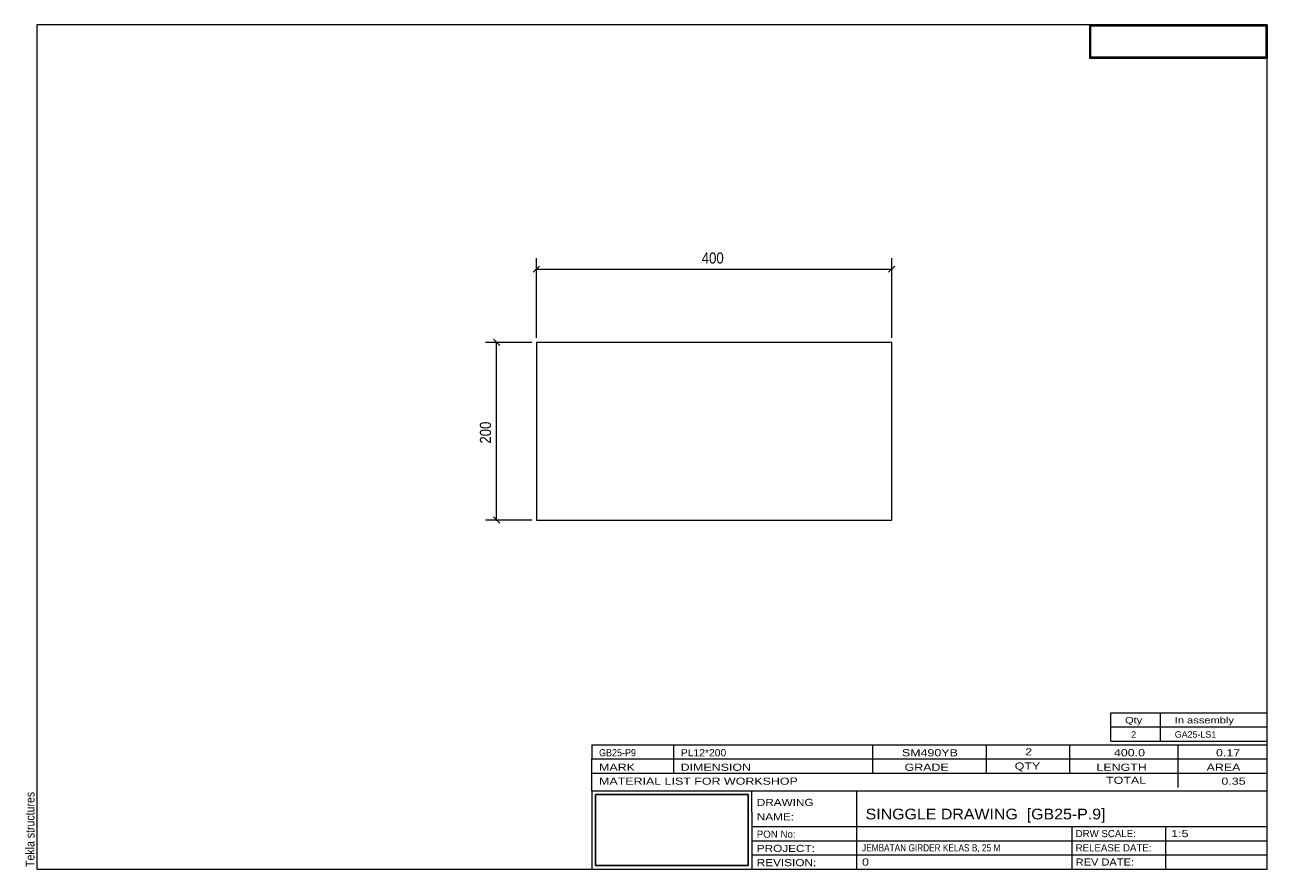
# Model space of a CAD drawing. Header units: millimetres. Extents: x 2 to 282, y 5 to 195.
import ezdxf

# ---------------------------------------------------------------- set-up
doc = ezdxf.new("R2010")
doc.units = ezdxf.units.MM
doc.linetypes.add('XKITLINE00', pattern=[0])
for name, color, linetype, lineweight in [('DrawingSheet', 5, 'Continuous', 0), ('OtherObjectType', 1, 'Continuous', 0), ('Part', 2, 'Continuous', 0), ('Z-DIMENSIONS', 1, 'Continuous', 0)]:
    doc.layers.add(name, color=color, linetype=linetype, lineweight=lineweight)
doc.styles.add('ARIAL', font='ARIAL.TTF')
doc.styles.add('ARIAL_NARROW', font='ARIALN.TTF')
picture_1 = doc.add_image_def('image1.jpg', size_in_pixel=(1304, 175))
picture_2 = doc.add_image_def('image2.jpg', size_in_pixel=(188, 71))

# ---------------------------------------------------------------- blocks, each defined once
blk = doc.blocks.new('*A1')
at = {"layer": 'Part', "linetype": 'XKITLINE00', "lineweight": 0}
for p, q in [((197.5, 123.54), (117.5, 123.54)), ((117.5, 123.54), (117.5, 83.54)), ((197.5, 83.54), (197.5, 123.54)), ((117.5, 83.54), (197.5, 83.54))]:
    blk.add_line(p, q, dxfattribs=at)
blk = doc.blocks.new('*A2')
at = {"layer": 'DrawingSheet', "linetype": 'XKITLINE00', "lineweight": 0}
for p, q in [((282, 195), (5, 195)), ((5, 195), (5, 5)), ((282, 5), (282, 195)), ((5, 5), (282, 5))]:
    blk.add_line(p, q, dxfattribs=at)
at = {"layer": 'DrawingSheet', "style": 'ARIAL', "width": 0.85}
blk.add_text('Tekla structures', height=2, rotation=90, dxfattribs=at).set_placement((4.5, 5.5))
blk = doc.blocks.new('*A3')
at = {"layer": 'OtherObjectType', "linetype": 'XKITLINE00', "lineweight": 0}
for p, q in [((242, 195), (282, 195)), ((242, 195), (242, 187.5)), ((282, 195), (282, 187.5)), ((242, 187.5), (282, 187.5))]:
    blk.add_line(p, q, dxfattribs=at)
image = blk.add_image(picture_1, insert=(242.25, 187.75), size_in_units=(39.5, 7))
blk = doc.blocks.new('*A4')
at = {"layer": 'OtherObjectType', "linetype": 'XKITLINE00', "lineweight": 0}
for p, q in [((246.8, 37), (246.8, 40.2)), ((246.8, 40.2), (282, 40.2)), ((258, 37), (258, 40.2)), ((282, 37), (282, 40.2)), ((246.8, 37), (282, 37)), ((246.8, 33.8), (246.8, 37)), ((258, 33.8), (258, 37)), ((282, 33.8), (282, 37)), ((246.8, 33.8), (282, 33.8))]:
    blk.add_line(p, q, dxfattribs=at)
at = {"layer": 'OtherObjectType', "style": 'ARIAL_NARROW'}
for s, width, p in [('Qty', 1.513248, (250, 37.8)), ('In assembly', 1.513248, (261.2, 37.8)), ('2', 1.211571, (251.38, 34.6)), ('GA25-LS1', 1.211571, (261.2, 34.6))]:
    blk.add_text(s, height=1.44, dxfattribs=dict(at, width=width)).set_placement(p)
blk = doc.blocks.new('*A5')
at = {"layer": 'OtherObjectType', "linetype": 'XKITLINE00', "lineweight": 0}
for p, q in [((130, 33), (282, 33)), ((130, 33), (130, 29.8)), ((130, 33), (282, 33)), ((148.4, 29.8), (148.4, 33)), ((193.2, 29.8), (193.2, 33)), ((218.8, 29.8), (218.8, 33)), ((237.6, 29.8), (237.6, 33)), ((262, 29.8), (262, 33)), ((282, 29.8), (282, 33)), ((130, 29.8), (282, 29.8)), ((130, 29.8), (282, 29.8)), ((130, 26.6), (130, 29.8)), ((148.4, 26.6), (148.4, 29.8)), ((193.2, 26.6), (193.2, 29.8)), ((218.8, 26.6), (218.8, 29.8)), ((237.6, 26.6), (237.6, 29.8)), ((262, 26.6), (262, 29.8)), ((282, 26.6), (282, 29.8)), ((130, 26.6), (282, 26.6)), ((130, 22.6), (130, 26.6)), ((262, 23.4), (262, 26.6)), ((282, 22.6), (282, 26.6)), ((130, 22.6), (130, 5)), ((130, 22.6), (282, 22.6)), ((166, 17.8), (166, 22.6)), ((189.6, 14.6), (189.6, 22.6)), ((282, 17.8), (282, 22.6)), ((166, 17.8), (166, 5)), ((282, 14.6), (282, 17.8)), ((166, 14.6), (282, 14.6)), ((189.6, 5), (189.6, 14.6)), ((238.13, 11.4), (238.13, 14.6)), ((259.2, 5), (259.2, 14.6)), ((282, 11.4), (282, 14.6)), ((166, 11.4), (282, 11.4)), ((238.13, 5), (238.13, 11.4)), ((282, 8.2), (282, 11.4)), ((166, 8.2), (282, 8.2)), ((282, 5), (282, 8.2)), ((130, 5), (282, 5)), ((160, 5), (282, 5))]:
    blk.add_line(p, q, dxfattribs=at)
at = {"layer": 'OtherObjectType', "style": 'ARIAL_NARROW'}
for s, height, width, p in [('GB25-P9', 1.6, 1.100501, (131.6, 30.4)), ('PL12*200', 1.6, 1.270501, (150, 30.4)), ('SM490YB', 1.6, 1.525501, (199.78, 30.4)), ('2', 1.6, 1.525501, (227.53, 30.6)), ('400.0', 1.6, 1.525501, (247.51, 30.4)), ('0.17', 1.6, 1.525501, (270.48, 30.4)), ('MARK', 1.6, 1.525501, (131.6, 27.13)), ('DIMENSION', 1.6, 1.525501, (149.97, 27.13)), ('GRADE', 1.6, 1.525501, (200.37, 27.13)), ('QTY', 1.6, 1.525501, (225.17, 27.4)), ('LENGTH', 1.6, 1.525501, (243.57, 27.13)), ('AREA', 1.6, 1.525501, (268.37, 27.13)), ('MATERIAL LIST FOR WORKSHOP', 1.6, 1.525501, (131.6, 24)), ('TOTAL', 1.6, 1.525501, (245.74, 24.2)), ('0.35', 1.6, 1.525501, (271.7, 24)), ('DRAWING', 1.6, 1.445, (167.1, 19.22)), ('NAME:', 1.6, 1.445, (167.1, 15.98)), ('SINGGLE DRAWING  [GB25-P.9]', 2.4, 1.304651, (191.6, 16.2)), ('PON No:', 1.6, 1.19, (167.1, 12.07)), ('DRW SCALE:', 1.6, 1.19, (238.88, 12.2)), ('1:5', 1.6, 1.525501, (260.4, 12.2)), ('PROJECT:', 1.6, 1.445, (167.1, 8.87)), ('JEMBATAN GIRDER KELAS B, 25 M', 1.6, 1.015501, (190.8, 9)), ('RELEASE DATE:', 1.6, 1.19, (238.88, 9)), ('REVISION:', 1.6, 1.445, (167.1, 5.67)), ('0', 1.6, 1.525501, (190.8, 5.8)), ('REV DATE:', 1.6, 1.36, (238.88, 5.8))]:
    blk.add_text(s, height=height, dxfattribs=dict(at, width=width)).set_placement(p)
image = blk.add_image(picture_2, insert=(130.8, 5.8), size_in_units=(34.4, 16))
blk = doc.blocks.new('*A6')
at = {"layer": 'Z-DIMENSIONS', "linetype": 'XKITLINE00', "lineweight": 0}
for p, q in [((116.5, 123.54), (106.02, 123.54)), ((107.81, 124.25), (109.23, 122.83)), ((108.52, 83.54), (108.52, 123.54)), ((107.81, 84.25), (109.23, 82.83)), ((116.5, 83.54), (106.02, 83.54))]:
    blk.add_line(p, q, dxfattribs=at)
at = {"layer": 'Z-DIMENSIONS'}
for p in [(108.52, 123.54), (108.52, 83.54)]:
    blk.add_point(p, dxfattribs=at)
at = {"layer": 'Z-DIMENSIONS', "style": 'ARIAL', "width": 0.85}
blk.add_text('200', height=2.5, rotation=90.0002, dxfattribs=at).set_placement((107.27, 100.76))
blk = doc.blocks.new('*A7')
at = {"layer": 'Z-DIMENSIONS', "linetype": 'XKITLINE00', "lineweight": 0}
for p, q in [((118.2, 140.73), (116.79, 139.32)), ((117.5, 124.54), (117.5, 142.53)), ((117.5, 140.03), (197.5, 140.03)), ((198.2, 140.73), (196.79, 139.32)), ((197.5, 124.54), (197.5, 142.53))]:
    blk.add_line(p, q, dxfattribs=at)
at = {"layer": 'Z-DIMENSIONS'}
for p in [(117.5, 140.03), (197.5, 140.03)]:
    blk.add_point(p, dxfattribs=at)
at = {"layer": 'Z-DIMENSIONS', "style": 'ARIAL', "width": 0.85}
blk.add_text('400', height=2.5, dxfattribs=at).set_placement((154.71, 141.28))

msp = doc.modelspace()

# ---------------------------------------------------------------- block references
at = {"lineweight": 0}
for name in ['*A2', '*A3', '*A7', '*A6', '*A1', '*A4', '*A5']:
    msp.add_blockref(name, (0, 0), dxfattribs=at)

doc.saveas('drawing.dxf')
